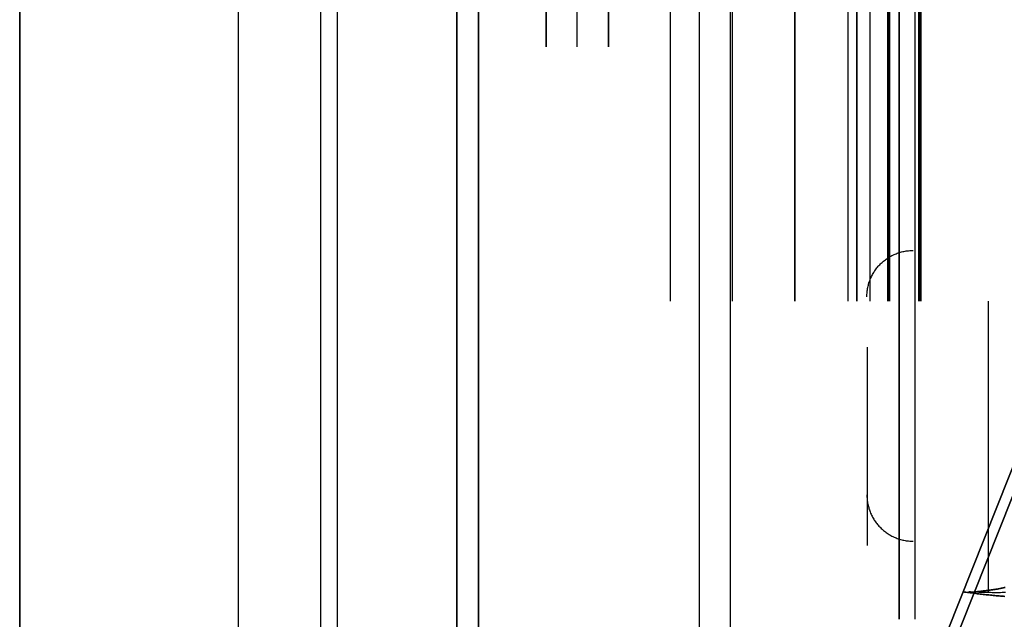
# Model space of a CAD drawing. Header units: millimetres. Extents: x -1690 to 192, y -898 to 54.
# Tile 212 of 256: x 60 to 103, y -111 to -85. Entities that reach past the tile are written whole.
import ezdxf

# ---------------------------------------------------------------- set-up
doc = ezdxf.new("R2010")
doc.units = ezdxf.units.MM
doc.header["$MEASUREMENT"] = 0
doc.layers.add('OVIDIO 186x93x72h', color=7, linetype='Continuous')

msp = doc.modelspace()

# ---------------------------------------------------------------- linework, layer by layer
at = {"layer": 'OVIDIO 186x93x72h', "extrusion": (0.045678, 0.114881, 0.992329)}
for points in [[(-134.425, 40.532), (-134.425, 147.388)], [(-134.425, 147.388), (-134.425, 40.532)], [(-134.882, 147.388), (-134.882, 40.532)], [(-134.882, 40.532), (-134.882, 147.388)]]:
    msp.add_lwpolyline(points, dxfattribs=at)
at = {"layer": 'OVIDIO 186x93x72h'}
for points in [[(98.429, -47.265), (98.429, -110.514)], [(98.429, -110.514), (98.429, -47.265)], [(99.1, -47.265), (99.1, -110.514)], [(89.788, -48.193), (89.788, -422.092)], [(91.13, -48.193), (91.13, -422.092)], [(73.428, -54.648), (73.428, -388.072)], [(74.153, -54.648), (74.153, -388.072)], [(80.252, -58.759), (80.252, -422.092)], [(80.252, -422.092), (80.252, -58.759)], [(79.313, -422.092), (79.313, -60.163)], [(79.313, -422.092), (79.313, -60.163)], [(79.313, -60.163), (79.313, -422.092)], [(79.313, -60.163), (79.313, -422.092)], [(93.912, -61.765), (93.912, -96.765)], [(93.912, -96.765), (93.912, -61.765)], [(96.225, -96.765), (96.225, -61.765)], [(96.596, -96.765), (96.596, -61.765)], [(96.596, -61.765), (96.596, -96.765)], [(97.174, -96.765), (97.174, -61.765)], [(97.937, -96.765), (97.937, -61.765)], [(97.937, -61.765), (97.937, -96.765)], [(97.982, -96.765), (97.982, -61.765)], [(98.027, -96.765), (98.027, -61.765)], [(99.279, -96.765), (99.279, -61.765)], [(99.279, -61.765), (99.279, -96.765)], [(99.324, -96.765), (99.324, -61.765)], [(99.368, -61.765), (99.368, -96.765)], [(69.873, -69.522), (69.873, -422.092)], [(69.873, -69.522), (69.873, -422.092)], [(83.179, -85.765), (83.179, -72.765)], [(83.179, -72.765), (83.179, -85.765)], [(84.521, -85.765), (84.521, -72.765)], [(85.863, -72.765), (85.863, -85.765)], [(85.863, -85.765), (85.863, -72.765)], [(88.546, -96.765), (88.546, -82.554)], [(91.229, -96.765), (91.229, -82.554)], [(60.433, -422.092), (60.433, -83.932)], [(60.433, -83.932), (60.433, -422.092)], [(60.433, -83.932), (60.433, -422.092)], [(60.433, -83.932), (60.433, -422.092)], [(60.433, -422.092), (60.433, -83.932)], [(102.275, -96.765), (102.275, -109.331)]]:
    msp.add_lwpolyline(points, dxfattribs=at)
at = {"layer": 'OVIDIO 186x93x72h', "extrusion": (1, 0, 0)}
for points in [[(-110.514, 679.61), (-47.265, 679.61)], [(-47.265, 679.61), (-110.514, 679.61)], [(-58.759, 715.964), (-422.092, 715.964)], [(-422.092, 715.964), (-58.759, 715.964)], [(-109.331, 681.085), (-96.765, 681.085)], [(-96.765, 678.402), (-109.331, 678.402)]]:
    msp.add_lwpolyline(points, dxfattribs=at)
at = {"layer": 'OVIDIO 186x93x72h', "extrusion": (1, 2.56846e-05, 8.30777e-08)}
for points in [[(-94.759, 676.665), (-63.759, 676.766)], [(-63.759, 676.766), (-94.759, 676.665)], [(-94.761, 677.374), (-63.761, 677.475)], [(-63.764, 678.184), (-94.763, 678.083)], [(-94.763, 678.083), (-63.764, 678.184)], [(-107.334, 678.285), (-98.764, 678.313)], [(-98.764, 678.313), (-107.334, 678.285)], [(-98.769, 679.899), (-107.339, 679.872)], [(-107.339, 679.872), (-98.769, 679.899)]]:
    msp.add_lwpolyline(points, dxfattribs=at)
at = {"layer": 'OVIDIO 186x93x72h', "extrusion": (-1.65145e-06, 1, -8.25725e-07)}
for points in [[(-85.862, 701.165), (-83.179, 699.824)], [(-83.179, 699.824), (-85.862, 701.165)]]:
    msp.add_lwpolyline(points, dxfattribs=at)
at = {"layer": 'OVIDIO 186x93x72h', "extrusion": (0.894427, 0, 0.447214)}
for points in [[(-85.765, 588.742), (-86.009, 588.74), (-86.255, 588.731), (-86.503, 588.718), (-86.753, 588.698), (-87.005, 588.672), (-87.257, 588.641), (-87.511, 588.603), (-87.766, 588.559), (-88.022, 588.508), (-88.278, 588.451), (-88.535, 588.388), (-88.792, 588.318), (-89.048, 588.241), (-89.304, 588.157), (-89.559, 588.067), (-89.814, 587.97), (-90.067, 587.866), (-90.319, 587.755), (-90.569, 587.638), (-90.817, 587.514), (-91.063, 587.382), (-91.306, 587.245), (-91.547, 587.1), (-91.784, 586.949), (-92.018, 586.792), (-92.249, 586.628), (-92.475, 586.458), (-92.698, 586.282), (-92.916, 586.1), (-93.13, 585.913), (-93.339, 585.719), (-93.543, 585.521), (-93.742, 585.317), (-93.935, 585.108), (-94.123, 584.894), (-94.305, 584.676), (-94.481, 584.453), (-94.651, 584.226), (-94.814, 583.996), (-94.972, 583.762), (-95.123, 583.524), (-95.267, 583.284), (-95.405, 583.04), (-95.536, 582.795), (-95.66, 582.547), (-95.778, 582.297), (-95.889, 582.045), (-95.992, 581.791), (-96.09, 581.537), (-96.18, 581.282), (-96.263, 581.026), (-96.34, 580.769), (-96.41, 580.513), (-96.474, 580.256), (-96.531, 580), (-96.581, 579.744), (-96.625, 579.489), (-96.663, 579.235), (-96.695, 578.982), (-96.72, 578.731), (-96.74, 578.481), (-96.754, 578.233), (-96.762, 577.987), (-96.765, 577.742)], [(-96.765, 577.742), (-96.762, 577.987), (-96.754, 578.233), (-96.74, 578.481), (-96.72, 578.731), (-96.695, 578.982), (-96.663, 579.235), (-96.625, 579.489), (-96.581, 579.744), (-96.531, 580), (-96.474, 580.256), (-96.41, 580.513), (-96.34, 580.769), (-96.263, 581.026), (-96.18, 581.282), (-96.09, 581.537), (-95.992, 581.791), (-95.889, 582.045), (-95.778, 582.297), (-95.66, 582.547), (-95.536, 582.795), (-95.405, 583.04), (-95.267, 583.284), (-95.123, 583.524), (-94.972, 583.762), (-94.814, 583.996), (-94.651, 584.226), (-94.481, 584.453), (-94.305, 584.676), (-94.123, 584.894), (-93.935, 585.108), (-93.742, 585.317), (-93.543, 585.521), (-93.339, 585.719), (-93.13, 585.913), (-92.916, 586.1), (-92.698, 586.282), (-92.475, 586.458), (-92.249, 586.628), (-92.018, 586.792), (-91.784, 586.949), (-91.547, 587.1), (-91.306, 587.245), (-91.063, 587.382), (-90.817, 587.514), (-90.569, 587.638), (-90.319, 587.755), (-90.067, 587.866), (-89.814, 587.97), (-89.559, 588.067), (-89.304, 588.157), (-89.048, 588.241), (-88.792, 588.318), (-88.535, 588.388), (-88.278, 588.451), (-88.022, 588.508), (-87.766, 588.559), (-87.511, 588.603), (-87.257, 588.641), (-87.005, 588.672), (-86.753, 588.698), (-86.503, 588.718), (-86.255, 588.731), (-86.009, 588.74), (-85.765, 588.742)], [(-85.765, 588.742), (-86.029, 588.739), (-86.295, 588.73), (-86.561, 588.714), (-86.828, 588.691), (-87.095, 588.662), (-87.362, 588.626), (-87.629, 588.583), (-87.895, 588.534), (-88.161, 588.478), (-88.426, 588.416), (-88.689, 588.347), (-88.951, 588.271), (-89.212, 588.188), (-89.47, 588.099), (-89.727, 588.004), (-89.981, 587.902), (-90.232, 587.795), (-90.48, 587.68), (-90.726, 587.56), (-90.967, 587.434), (-91.206, 587.303), (-91.44, 587.165), (-91.671, 587.022), (-91.898, 586.874), (-92.12, 586.721), (-92.338, 586.563), (-92.551, 586.4), (-92.759, 586.232), (-92.963, 586.06), (-93.162, 585.884), (-93.355, 585.704), (-93.543, 585.521), (-93.727, 585.332), (-93.907, 585.139), (-94.083, 584.941), (-94.254, 584.737), (-94.422, 584.529), (-94.585, 584.315), (-94.743, 584.098), (-94.896, 583.875), (-95.045, 583.649), (-95.187, 583.418), (-95.325, 583.183), (-95.457, 582.945), (-95.583, 582.703), (-95.703, 582.458), (-95.817, 582.21), (-95.925, 581.958), (-96.027, 581.704), (-96.122, 581.448), (-96.211, 581.189), (-96.293, 580.929), (-96.369, 580.667), (-96.438, 580.403), (-96.501, 580.139), (-96.557, 579.873), (-96.606, 579.606), (-96.648, 579.339), (-96.684, 579.072), (-96.713, 578.805), (-96.736, 578.539), (-96.752, 578.272), (-96.762, 578.007), (-96.765, 577.742)], [(-96.765, 577.742), (-96.762, 577.987), (-96.754, 578.233), (-96.74, 578.481), (-96.72, 578.731), (-96.695, 578.982), (-96.663, 579.235), (-96.625, 579.489), (-96.581, 579.744), (-96.531, 580), (-96.474, 580.256), (-96.41, 580.513), (-96.34, 580.769), (-96.263, 581.026), (-96.18, 581.282), (-96.09, 581.537), (-95.992, 581.791), (-95.889, 582.045), (-95.778, 582.297), (-95.66, 582.547), (-95.536, 582.795), (-95.405, 583.04), (-95.267, 583.284), (-95.123, 583.524), (-94.972, 583.762), (-94.814, 583.996), (-94.651, 584.226), (-94.481, 584.453), (-94.305, 584.676), (-94.123, 584.894), (-93.935, 585.108), (-93.742, 585.317), (-93.543, 585.521), (-93.339, 585.719), (-93.13, 585.913), (-92.916, 586.1), (-92.698, 586.282), (-92.475, 586.458), (-92.249, 586.628), (-92.018, 586.792), (-91.784, 586.949), (-91.547, 587.1), (-91.306, 587.245), (-91.063, 587.382), (-90.817, 587.514), (-90.569, 587.638), (-90.319, 587.755), (-90.067, 587.866), (-89.814, 587.97), (-89.559, 588.067), (-89.304, 588.157), (-89.048, 588.241), (-88.792, 588.318), (-88.535, 588.388), (-88.278, 588.451), (-88.022, 588.508), (-87.766, 588.559), (-87.511, 588.603), (-87.257, 588.641), (-87.005, 588.672), (-86.753, 588.698), (-86.503, 588.718), (-86.255, 588.731), (-86.009, 588.74), (-85.765, 588.742)], [(-85.765, 588.742), (-86.009, 588.74), (-86.255, 588.731), (-86.503, 588.718), (-86.753, 588.698), (-87.005, 588.672), (-87.257, 588.641), (-87.511, 588.603), (-87.766, 588.559), (-88.022, 588.508), (-88.278, 588.451), (-88.535, 588.388), (-88.792, 588.318), (-89.048, 588.241), (-89.304, 588.157), (-89.559, 588.067), (-89.814, 587.97), (-90.067, 587.866), (-90.319, 587.755), (-90.569, 587.638), (-90.817, 587.514), (-91.063, 587.382), (-91.306, 587.245), (-91.547, 587.1), (-91.784, 586.949), (-92.018, 586.792), (-92.249, 586.628), (-92.475, 586.458), (-92.698, 586.282), (-92.916, 586.1), (-93.13, 585.913), (-93.339, 585.719), (-93.543, 585.521), (-93.742, 585.317), (-93.935, 585.108), (-94.123, 584.894), (-94.305, 584.676), (-94.481, 584.453), (-94.651, 584.226), (-94.814, 583.996), (-94.972, 583.762), (-95.123, 583.524), (-95.267, 583.284), (-95.405, 583.04), (-95.536, 582.795), (-95.66, 582.547), (-95.778, 582.297), (-95.889, 582.045), (-95.992, 581.791), (-96.09, 581.537), (-96.18, 581.282), (-96.263, 581.026), (-96.34, 580.769), (-96.41, 580.513), (-96.474, 580.256), (-96.531, 580), (-96.581, 579.744), (-96.625, 579.489), (-96.663, 579.235), (-96.695, 578.982), (-96.72, 578.731), (-96.74, 578.481), (-96.754, 578.233), (-96.762, 577.987), (-96.765, 577.742)]]:
    msp.add_lwpolyline(points, dxfattribs=at)
at = {"layer": 'OVIDIO 186x93x72h', "extrusion": (0, 1, 0)}
for points in [[(-84.62, 696.942), (-87.303, 698.284)], [(-88.099, 689.985), (-93.912, 678.357)], [(-90.782, 691.327), (-88.099, 689.985)], [(-88.099, 689.985), (-90.782, 691.327)], [(-93.912, 678.357), (-88.099, 689.985)], [(-95.254, 679.028), (-89.44, 690.656)], [(-96.596, 679.699), (-90.782, 691.327)], [(-90.782, 691.327), (-96.596, 679.699)], [(-91.006, 684.171), (-93.689, 685.513)], [(-93.912, 678.357), (-96.596, 679.699)], [(-96.596, 679.699), (-93.912, 678.357)], [(-93.912, 678.357), (-93.953, 678.278), (-93.996, 678.2), (-94.041, 678.121), (-94.088, 678.043), (-94.137, 677.966), (-94.188, 677.889), (-94.242, 677.812), (-94.298, 677.736), (-94.356, 677.661), (-94.416, 677.587), (-94.478, 677.514), (-94.543, 677.442), (-94.609, 677.371), (-94.678, 677.301), (-94.749, 677.233), (-94.822, 677.166), (-94.897, 677.101), (-94.974, 677.037), (-95.053, 676.975), (-95.134, 676.914), (-95.216, 676.855), (-95.301, 676.799), (-95.387, 676.744), (-95.475, 676.691), (-95.564, 676.641), (-95.655, 676.592), (-95.747, 676.546), (-95.84, 676.503), (-95.935, 676.461), (-96.031, 676.422), (-96.127, 676.386), (-96.225, 676.352), (-96.324, 676.32), (-96.423, 676.291), (-96.523, 676.265), (-96.624, 676.241), (-96.725, 676.22), (-96.826, 676.202), (-96.928, 676.186), (-97.03, 676.173), (-97.131, 676.162), (-97.233, 676.155), (-97.335, 676.149), (-97.436, 676.147), (-97.537, 676.147), (-97.637, 676.149), (-97.737, 676.154), (-97.836, 676.161), (-97.935, 676.171), (-98.033, 676.183), (-98.13, 676.198), (-98.226, 676.214), (-98.32, 676.233), (-98.414, 676.254), (-98.507, 676.278), (-98.598, 676.303), (-98.688, 676.33), (-98.777, 676.359), (-98.864, 676.39), (-98.95, 676.422), (-99.035, 676.457), (-99.118, 676.492), (-99.199, 676.53), (-99.279, 676.569)], [(-99.279, 676.569), (-99.199, 676.53), (-99.118, 676.492), (-99.035, 676.457), (-98.95, 676.422), (-98.864, 676.39), (-98.777, 676.359), (-98.688, 676.33), (-98.598, 676.303), (-98.507, 676.278), (-98.414, 676.254), (-98.32, 676.233), (-98.226, 676.214), (-98.13, 676.198), (-98.033, 676.183), (-97.935, 676.171), (-97.836, 676.161), (-97.737, 676.154), (-97.637, 676.149), (-97.537, 676.147), (-97.436, 676.147), (-97.335, 676.149), (-97.233, 676.155), (-97.131, 676.162), (-97.03, 676.173), (-96.928, 676.186), (-96.826, 676.202), (-96.725, 676.22), (-96.624, 676.241), (-96.523, 676.265), (-96.423, 676.291), (-96.324, 676.32), (-96.225, 676.352), (-96.127, 676.386), (-96.031, 676.422), (-95.935, 676.461), (-95.84, 676.503), (-95.747, 676.546), (-95.655, 676.592), (-95.564, 676.641), (-95.475, 676.691), (-95.387, 676.744), (-95.301, 676.799), (-95.216, 676.855), (-95.134, 676.914), (-95.053, 676.975), (-94.974, 677.037), (-94.897, 677.101), (-94.822, 677.166), (-94.749, 677.233), (-94.678, 677.301), (-94.609, 677.371), (-94.543, 677.442), (-94.478, 677.514), (-94.416, 677.587), (-94.356, 677.661), (-94.298, 677.736), (-94.242, 677.812), (-94.188, 677.889), (-94.137, 677.966), (-94.088, 678.043), (-94.041, 678.121), (-93.996, 678.2), (-93.953, 678.278), (-93.912, 678.357)], [(-98.385, 678.357), (-95.286, 676.808)], [(-97.251, 676.153), (-95.701, 679.252)], [(-96.596, 679.699), (-96.606, 679.679), (-96.617, 679.66), (-96.628, 679.64), (-96.64, 679.621), (-96.652, 679.601), (-96.665, 679.582), (-96.678, 679.563), (-96.692, 679.544), (-96.707, 679.525), (-96.722, 679.507), (-96.737, 679.488), (-96.753, 679.47), (-96.77, 679.453), (-96.787, 679.435), (-96.805, 679.418), (-96.823, 679.401), (-96.842, 679.385), (-96.861, 679.369), (-96.881, 679.353), (-96.901, 679.338), (-96.922, 679.324), (-96.943, 679.309), (-96.964, 679.296), (-96.986, 679.283), (-97.009, 679.27), (-97.031, 679.258), (-97.054, 679.246), (-97.078, 679.235), (-97.101, 679.225), (-97.125, 679.215), (-97.149, 679.206), (-97.174, 679.198), (-97.199, 679.19), (-97.223, 679.183), (-97.248, 679.176), (-97.274, 679.17), (-97.299, 679.165), (-97.324, 679.16), (-97.35, 679.156), (-97.375, 679.153), (-97.4, 679.15), (-97.426, 679.148), (-97.451, 679.147), (-97.477, 679.146), (-97.502, 679.146), (-97.527, 679.147), (-97.552, 679.148), (-97.577, 679.15), (-97.601, 679.153), (-97.626, 679.156), (-97.65, 679.159), (-97.674, 679.163), (-97.698, 679.168), (-97.721, 679.173), (-97.744, 679.179), (-97.767, 679.185), (-97.79, 679.192), (-97.812, 679.199), (-97.834, 679.207), (-97.855, 679.215), (-97.876, 679.224), (-97.897, 679.233), (-97.917, 679.242), (-97.937, 679.252)], [(-97.937, 679.252), (-97.917, 679.242), (-97.897, 679.233), (-97.876, 679.224), (-97.855, 679.215), (-97.834, 679.207), (-97.812, 679.199), (-97.79, 679.192), (-97.767, 679.185), (-97.744, 679.179), (-97.721, 679.173), (-97.698, 679.168), (-97.674, 679.163), (-97.65, 679.159), (-97.626, 679.156), (-97.601, 679.153), (-97.577, 679.15), (-97.552, 679.148), (-97.527, 679.147), (-97.502, 679.146), (-97.477, 679.146), (-97.451, 679.147), (-97.426, 679.148), (-97.4, 679.15), (-97.375, 679.153), (-97.35, 679.156), (-97.324, 679.16), (-97.299, 679.165), (-97.274, 679.17), (-97.248, 679.176), (-97.223, 679.183), (-97.199, 679.19), (-97.174, 679.198), (-97.149, 679.206), (-97.125, 679.215), (-97.101, 679.225), (-97.078, 679.235), (-97.054, 679.246), (-97.031, 679.258), (-97.009, 679.27), (-96.986, 679.283), (-96.964, 679.296), (-96.943, 679.309), (-96.922, 679.324), (-96.901, 679.338), (-96.881, 679.353), (-96.861, 679.369), (-96.842, 679.385), (-96.823, 679.401), (-96.805, 679.418), (-96.787, 679.435), (-96.77, 679.453), (-96.753, 679.47), (-96.737, 679.488), (-96.722, 679.507), (-96.707, 679.525), (-96.692, 679.544), (-96.678, 679.563), (-96.665, 679.582), (-96.652, 679.601), (-96.64, 679.621), (-96.628, 679.64), (-96.617, 679.66), (-96.606, 679.679), (-96.596, 679.699)], [(-97.937, 679.252), (-99.279, 676.569)], [(-98.027, 679.297), (-97.937, 679.252)], [(-97.937, 679.252), (-98.027, 679.297)], [(-99.279, 676.569), (-97.937, 679.252)], [(-101.605, 681.085), (-98.027, 679.297)], [(-102.275, 679.744), (-98.608, 677.91)], [(-99.279, 676.569), (-99.368, 676.613)], [(-99.368, 676.613), (-99.279, 676.569)], [(-99.368, 676.613), (-102.946, 678.402)], [(-101.113, 677.485), (-99.771, 680.169)], [(-101.605, 681.085), (-102.946, 678.402)], [(-102.946, 678.402), (-101.605, 681.085)], [(-101.605, 681.085), (-102.946, 678.402)], [(-102.946, 678.402), (-101.605, 681.085)]]:
    msp.add_lwpolyline(points, dxfattribs=at)
at = {"layer": 'OVIDIO 186x93x72h', "extrusion": (0.326394, -0.003049, 0.945229)}
for points in [[(-95.82, 125.746), (-95.819, 125.701), (-95.818, 125.657), (-95.815, 125.611), (-95.811, 125.566), (-95.805, 125.52), (-95.799, 125.474), (-95.792, 125.428), (-95.783, 125.382), (-95.774, 125.336), (-95.763, 125.289), (-95.751, 125.243), (-95.738, 125.196), (-95.723, 125.15), (-95.708, 125.103), (-95.691, 125.057), (-95.673, 125.011), (-95.653, 124.965), (-95.633, 124.919), (-95.611, 124.874), (-95.588, 124.829), (-95.564, 124.785), (-95.538, 124.741), (-95.511, 124.697), (-95.484, 124.655), (-95.455, 124.612), (-95.424, 124.571), (-95.393, 124.53), (-95.361, 124.49), (-95.327, 124.45), (-95.293, 124.412), (-95.257, 124.374), (-95.221, 124.337), (-95.183, 124.302), (-95.145, 124.267), (-95.106, 124.233), (-95.066, 124.2), (-95.025, 124.169), (-94.983, 124.138), (-94.941, 124.109), (-94.898, 124.081), (-94.855, 124.054), (-94.811, 124.028), (-94.766, 124.003), (-94.721, 123.98), (-94.676, 123.958), (-94.63, 123.937), (-94.584, 123.917), (-94.538, 123.899), (-94.492, 123.882), (-94.445, 123.866), (-94.398, 123.851), (-94.352, 123.837), (-94.305, 123.825), (-94.258, 123.814), (-94.211, 123.804), (-94.165, 123.795), (-94.118, 123.788), (-94.072, 123.781), (-94.026, 123.776), (-93.98, 123.772), (-93.935, 123.769), (-93.89, 123.767), (-93.845, 123.766), (-93.801, 123.766)], [(-93.801, 123.766), (-93.845, 123.766), (-93.89, 123.767), (-93.935, 123.769), (-93.98, 123.772), (-94.026, 123.776), (-94.072, 123.781), (-94.118, 123.788), (-94.165, 123.795), (-94.211, 123.804), (-94.258, 123.814), (-94.305, 123.825), (-94.352, 123.837), (-94.398, 123.851), (-94.445, 123.866), (-94.492, 123.882), (-94.538, 123.899), (-94.584, 123.917), (-94.63, 123.937), (-94.676, 123.958), (-94.721, 123.98), (-94.766, 124.003), (-94.811, 124.028), (-94.855, 124.054), (-94.898, 124.081), (-94.941, 124.109), (-94.983, 124.138), (-95.025, 124.169), (-95.066, 124.2), (-95.106, 124.233), (-95.145, 124.267), (-95.183, 124.302), (-95.221, 124.337), (-95.257, 124.374), (-95.293, 124.412), (-95.327, 124.45), (-95.361, 124.49), (-95.393, 124.53), (-95.424, 124.571), (-95.455, 124.612), (-95.484, 124.655), (-95.511, 124.697), (-95.538, 124.741), (-95.564, 124.785), (-95.588, 124.829), (-95.611, 124.874), (-95.633, 124.919), (-95.653, 124.965), (-95.673, 125.011), (-95.691, 125.057), (-95.708, 125.103), (-95.723, 125.15), (-95.738, 125.196), (-95.751, 125.243), (-95.763, 125.289), (-95.774, 125.336), (-95.783, 125.382), (-95.792, 125.428), (-95.799, 125.474), (-95.805, 125.52), (-95.811, 125.566), (-95.815, 125.611), (-95.818, 125.657), (-95.819, 125.701), (-95.82, 125.746)], [(-93.801, 123.766), (-93.851, 123.766), (-93.901, 123.767), (-93.951, 123.77), (-94.001, 123.774), (-94.051, 123.779), (-94.101, 123.785), (-94.151, 123.793), (-94.201, 123.802), (-94.25, 123.812), (-94.299, 123.824), (-94.348, 123.836), (-94.396, 123.85), (-94.444, 123.865), (-94.491, 123.881), (-94.538, 123.899), (-94.584, 123.917), (-94.63, 123.937), (-94.675, 123.957), (-94.719, 123.979), (-94.763, 124.001), (-94.806, 124.025), (-94.848, 124.049), (-94.889, 124.075), (-94.929, 124.101), (-94.969, 124.128), (-95.008, 124.156), (-95.046, 124.185), (-95.082, 124.214), (-95.118, 124.244), (-95.153, 124.274), (-95.188, 124.306), (-95.221, 124.337), (-95.253, 124.37), (-95.285, 124.403), (-95.316, 124.438), (-95.347, 124.473), (-95.377, 124.509), (-95.406, 124.547), (-95.435, 124.585), (-95.463, 124.624), (-95.49, 124.664), (-95.516, 124.704), (-95.541, 124.746), (-95.566, 124.788), (-95.589, 124.832), (-95.612, 124.875), (-95.633, 124.92), (-95.653, 124.965), (-95.673, 125.011), (-95.691, 125.058), (-95.708, 125.105), (-95.724, 125.152), (-95.739, 125.2), (-95.752, 125.248), (-95.765, 125.297), (-95.776, 125.346), (-95.786, 125.396), (-95.795, 125.445), (-95.802, 125.495), (-95.808, 125.545), (-95.813, 125.595), (-95.817, 125.645), (-95.819, 125.696), (-95.82, 125.746)], [(-93.801, 123.766), (-93.845, 123.766), (-93.89, 123.767), (-93.935, 123.769), (-93.98, 123.772), (-94.026, 123.776), (-94.072, 123.781), (-94.118, 123.788), (-94.165, 123.795), (-94.211, 123.804), (-94.258, 123.814), (-94.305, 123.825), (-94.352, 123.837), (-94.398, 123.851), (-94.445, 123.866), (-94.492, 123.882), (-94.538, 123.899), (-94.584, 123.917), (-94.63, 123.937), (-94.676, 123.958), (-94.721, 123.98), (-94.766, 124.003), (-94.811, 124.028), (-94.855, 124.054), (-94.898, 124.081), (-94.941, 124.109), (-94.983, 124.138), (-95.025, 124.169), (-95.066, 124.2), (-95.106, 124.233), (-95.145, 124.267), (-95.183, 124.302), (-95.221, 124.337), (-95.257, 124.374), (-95.293, 124.412), (-95.327, 124.45), (-95.361, 124.49), (-95.393, 124.53), (-95.424, 124.571), (-95.455, 124.612), (-95.484, 124.655), (-95.511, 124.697), (-95.538, 124.741), (-95.564, 124.785), (-95.588, 124.829), (-95.611, 124.874), (-95.633, 124.919), (-95.653, 124.965), (-95.673, 125.011), (-95.691, 125.057), (-95.708, 125.103), (-95.723, 125.15), (-95.738, 125.196), (-95.751, 125.243), (-95.763, 125.289), (-95.774, 125.336), (-95.783, 125.382), (-95.792, 125.428), (-95.799, 125.474), (-95.805, 125.52), (-95.811, 125.566), (-95.815, 125.611), (-95.818, 125.657), (-95.819, 125.701), (-95.82, 125.746)], [(-95.82, 125.746), (-95.819, 125.701), (-95.818, 125.657), (-95.815, 125.611), (-95.811, 125.566), (-95.805, 125.52), (-95.799, 125.474), (-95.792, 125.428), (-95.783, 125.382), (-95.774, 125.336), (-95.763, 125.289), (-95.751, 125.243), (-95.738, 125.196), (-95.723, 125.15), (-95.708, 125.103), (-95.691, 125.057), (-95.673, 125.011), (-95.653, 124.965), (-95.633, 124.919), (-95.611, 124.874), (-95.588, 124.829), (-95.564, 124.785), (-95.538, 124.741), (-95.511, 124.697), (-95.484, 124.655), (-95.455, 124.612), (-95.424, 124.571), (-95.393, 124.53), (-95.361, 124.49), (-95.327, 124.45), (-95.293, 124.412), (-95.257, 124.374), (-95.221, 124.337), (-95.183, 124.302), (-95.145, 124.267), (-95.106, 124.233), (-95.066, 124.2), (-95.025, 124.169), (-94.983, 124.138), (-94.941, 124.109), (-94.898, 124.081), (-94.855, 124.054), (-94.811, 124.028), (-94.766, 124.003), (-94.721, 123.98), (-94.676, 123.958), (-94.63, 123.937), (-94.584, 123.917), (-94.538, 123.899), (-94.492, 123.882), (-94.445, 123.866), (-94.398, 123.851), (-94.352, 123.837), (-94.305, 123.825), (-94.258, 123.814), (-94.211, 123.804), (-94.165, 123.795), (-94.118, 123.788), (-94.072, 123.781), (-94.026, 123.776), (-93.98, 123.772), (-93.935, 123.769), (-93.89, 123.767), (-93.845, 123.766), (-93.801, 123.766)], [(-97.851, 128.812), (-97.806, 128.812), (-97.762, 128.811), (-97.717, 128.809), (-97.671, 128.805), (-97.625, 128.801), (-97.579, 128.795), (-97.533, 128.788), (-97.487, 128.78), (-97.44, 128.771), (-97.393, 128.76), (-97.347, 128.749), (-97.3, 128.736), (-97.253, 128.721), (-97.206, 128.706), (-97.16, 128.689), (-97.113, 128.671), (-97.067, 128.651), (-97.021, 128.63), (-96.975, 128.608), (-96.93, 128.585), (-96.885, 128.56), (-96.841, 128.534), (-96.797, 128.507), (-96.753, 128.478), (-96.71, 128.448), (-96.668, 128.417), (-96.626, 128.385), (-96.586, 128.351), (-96.546, 128.317), (-96.506, 128.281), (-96.468, 128.244), (-96.431, 128.206), (-96.394, 128.167), (-96.359, 128.128), (-96.324, 128.087), (-96.29, 128.045), (-96.258, 128.003), (-96.227, 127.959), (-96.197, 127.915), (-96.167, 127.871), (-96.14, 127.825), (-96.113, 127.779), (-96.087, 127.733), (-96.063, 127.686), (-96.04, 127.638), (-96.018, 127.59), (-95.998, 127.542), (-95.978, 127.493), (-95.96, 127.445), (-95.943, 127.396), (-95.927, 127.347), (-95.913, 127.297), (-95.9, 127.248), (-95.888, 127.199), (-95.877, 127.15), (-95.867, 127.101), (-95.859, 127.052), (-95.851, 127.003), (-95.845, 126.954), (-95.84, 126.906), (-95.836, 126.858), (-95.833, 126.81), (-95.831, 126.763), (-95.83, 126.716)], [(-95.83, 126.716), (-95.831, 126.763), (-95.833, 126.81), (-95.836, 126.858), (-95.84, 126.906), (-95.845, 126.954), (-95.851, 127.003), (-95.859, 127.052), (-95.867, 127.101), (-95.877, 127.15), (-95.888, 127.199), (-95.9, 127.248), (-95.913, 127.297), (-95.927, 127.347), (-95.943, 127.396), (-95.96, 127.445), (-95.978, 127.493), (-95.998, 127.542), (-96.018, 127.59), (-96.04, 127.638), (-96.063, 127.686), (-96.087, 127.733), (-96.113, 127.779), (-96.14, 127.825), (-96.167, 127.871), (-96.197, 127.915), (-96.227, 127.959), (-96.258, 128.003), (-96.29, 128.045), (-96.324, 128.087), (-96.359, 128.128), (-96.394, 128.167), (-96.431, 128.206), (-96.468, 128.244), (-96.506, 128.281), (-96.546, 128.317), (-96.586, 128.351), (-96.626, 128.385), (-96.668, 128.417), (-96.71, 128.448), (-96.753, 128.478), (-96.797, 128.507), (-96.841, 128.534), (-96.885, 128.56), (-96.93, 128.585), (-96.975, 128.608), (-97.021, 128.63), (-97.067, 128.651), (-97.113, 128.671), (-97.16, 128.689), (-97.206, 128.706), (-97.253, 128.721), (-97.3, 128.736), (-97.347, 128.749), (-97.393, 128.76), (-97.44, 128.771), (-97.487, 128.78), (-97.533, 128.788), (-97.579, 128.795), (-97.625, 128.801), (-97.671, 128.805), (-97.717, 128.809), (-97.762, 128.811), (-97.806, 128.812), (-97.851, 128.812)], [(-95.835, 127.234), (-95.836, 127.281), (-95.838, 127.328), (-95.841, 127.376), (-95.845, 127.424), (-95.85, 127.472), (-95.856, 127.521), (-95.864, 127.57), (-95.872, 127.619), (-95.882, 127.668), (-95.893, 127.717), (-95.905, 127.766), (-95.918, 127.815), (-95.933, 127.864), (-95.948, 127.914), (-95.965, 127.963), (-95.983, 128.011), (-96.003, 128.06), (-96.023, 128.108), (-96.045, 128.156), (-96.068, 128.203), (-96.092, 128.25), (-96.118, 128.297), (-96.145, 128.343), (-96.173, 128.388), (-96.202, 128.433), (-96.232, 128.477), (-96.263, 128.521), (-96.296, 128.563), (-96.329, 128.605), (-96.364, 128.645), (-96.399, 128.685), (-96.436, 128.724), (-96.473, 128.762), (-96.512, 128.799), (-96.551, 128.835), (-96.591, 128.869), (-96.632, 128.903), (-96.673, 128.935), (-96.715, 128.966), (-96.758, 128.996), (-96.802, 129.024), (-96.846, 129.052), (-96.89, 129.078), (-96.935, 129.103), (-96.98, 129.126), (-97.026, 129.148), (-97.072, 129.169), (-97.118, 129.189), (-97.165, 129.207), (-97.211, 129.224), (-97.258, 129.239), (-97.305, 129.254), (-97.352, 129.267), (-97.398, 129.278), (-97.445, 129.289), (-97.492, 129.298), (-97.538, 129.306), (-97.584, 129.313), (-97.63, 129.319), (-97.676, 129.323), (-97.722, 129.326), (-97.767, 129.329), (-97.812, 129.33), (-97.856, 129.33)], [(-97.856, 129.33), (-97.812, 129.33), (-97.767, 129.329), (-97.722, 129.326), (-97.676, 129.323), (-97.63, 129.319), (-97.584, 129.313), (-97.538, 129.306), (-97.492, 129.298), (-97.445, 129.289), (-97.398, 129.278), (-97.352, 129.267), (-97.305, 129.254), (-97.258, 129.239), (-97.211, 129.224), (-97.165, 129.207), (-97.118, 129.189), (-97.072, 129.169), (-97.026, 129.148), (-96.98, 129.126), (-96.935, 129.103), (-96.89, 129.078), (-96.846, 129.052), (-96.802, 129.024), (-96.758, 128.996), (-96.715, 128.966), (-96.673, 128.935), (-96.632, 128.903), (-96.591, 128.869), (-96.551, 128.835), (-96.512, 128.799), (-96.473, 128.762), (-96.436, 128.724), (-96.399, 128.685), (-96.364, 128.645), (-96.329, 128.605), (-96.296, 128.563), (-96.263, 128.521), (-96.232, 128.477), (-96.202, 128.433), (-96.173, 128.388), (-96.145, 128.343), (-96.118, 128.297), (-96.092, 128.25), (-96.068, 128.203), (-96.045, 128.156), (-96.023, 128.108), (-96.003, 128.06), (-95.983, 128.011), (-95.965, 127.963), (-95.948, 127.914), (-95.933, 127.864), (-95.918, 127.815), (-95.905, 127.766), (-95.893, 127.717), (-95.882, 127.668), (-95.872, 127.619), (-95.864, 127.57), (-95.856, 127.521), (-95.85, 127.472), (-95.845, 127.424), (-95.841, 127.376), (-95.838, 127.328), (-95.836, 127.281), (-95.835, 127.234)], [(-108.399, 126.591), (-108.399, 126.638), (-108.398, 126.686), (-108.396, 126.734), (-108.393, 126.782), (-108.389, 126.83), (-108.384, 126.879), (-108.377, 126.928), (-108.37, 126.977), (-108.361, 127.026), (-108.351, 127.075), (-108.34, 127.125), (-108.328, 127.174), (-108.314, 127.224), (-108.3, 127.273), (-108.284, 127.323), (-108.267, 127.372), (-108.248, 127.421), (-108.229, 127.469), (-108.208, 127.517), (-108.186, 127.565), (-108.162, 127.613), (-108.138, 127.66), (-108.112, 127.706), (-108.085, 127.752), (-108.057, 127.798), (-108.027, 127.842), (-107.997, 127.886), (-107.965, 127.929), (-107.933, 127.972), (-107.899, 128.013), (-107.864, 128.054), (-107.828, 128.093), (-107.792, 128.132), (-107.754, 128.169), (-107.716, 128.206), (-107.676, 128.241), (-107.636, 128.276), (-107.595, 128.309), (-107.554, 128.341), (-107.511, 128.371), (-107.469, 128.401), (-107.425, 128.429), (-107.381, 128.456), (-107.337, 128.482), (-107.292, 128.506), (-107.247, 128.529), (-107.201, 128.551), (-107.155, 128.571), (-107.109, 128.59), (-107.063, 128.608), (-107.016, 128.625), (-106.97, 128.64), (-106.923, 128.654), (-106.877, 128.667), (-106.83, 128.678), (-106.784, 128.688), (-106.738, 128.697), (-106.692, 128.705), (-106.646, 128.711), (-106.6, 128.717), (-106.555, 128.721), (-106.51, 128.724), (-106.465, 128.726), (-106.42, 128.727)], [(-106.42, 128.727), (-106.465, 128.726), (-106.51, 128.724), (-106.555, 128.721), (-106.6, 128.717), (-106.646, 128.711), (-106.692, 128.705), (-106.738, 128.697), (-106.784, 128.688), (-106.83, 128.678), (-106.877, 128.667), (-106.923, 128.654), (-106.97, 128.64), (-107.016, 128.625), (-107.063, 128.608), (-107.109, 128.59), (-107.155, 128.571), (-107.201, 128.551), (-107.247, 128.529), (-107.292, 128.506), (-107.337, 128.482), (-107.381, 128.456), (-107.425, 128.429), (-107.469, 128.401), (-107.511, 128.371), (-107.554, 128.341), (-107.595, 128.309), (-107.636, 128.276), (-107.676, 128.241), (-107.716, 128.206), (-107.754, 128.169), (-107.792, 128.132), (-107.828, 128.093), (-107.864, 128.054), (-107.899, 128.013), (-107.933, 127.972), (-107.965, 127.929), (-107.997, 127.886), (-108.027, 127.842), (-108.057, 127.798), (-108.085, 127.752), (-108.112, 127.706), (-108.138, 127.66), (-108.162, 127.613), (-108.186, 127.565), (-108.208, 127.517), (-108.229, 127.469), (-108.248, 127.421), (-108.267, 127.372), (-108.284, 127.323), (-108.3, 127.273), (-108.314, 127.224), (-108.328, 127.174), (-108.34, 127.125), (-108.351, 127.075), (-108.361, 127.026), (-108.37, 126.977), (-108.377, 126.928), (-108.384, 126.879), (-108.389, 126.83), (-108.393, 126.782), (-108.396, 126.734), (-108.398, 126.686), (-108.399, 126.638), (-108.399, 126.591)], [(-106.426, 129.245), (-106.47, 129.244), (-106.515, 129.242), (-106.56, 129.239), (-106.605, 129.235), (-106.651, 129.229), (-106.697, 129.223), (-106.743, 129.215), (-106.789, 129.206), (-106.836, 129.196), (-106.882, 129.184), (-106.929, 129.172), (-106.975, 129.158), (-107.022, 129.143), (-107.068, 129.126), (-107.114, 129.108), (-107.16, 129.089), (-107.206, 129.069), (-107.252, 129.047), (-107.297, 129.024), (-107.342, 128.999), (-107.386, 128.974), (-107.43, 128.947), (-107.474, 128.919), (-107.517, 128.889), (-107.559, 128.859), (-107.6, 128.827), (-107.641, 128.794), (-107.681, 128.759), (-107.721, 128.724), (-107.759, 128.687), (-107.797, 128.65), (-107.834, 128.611), (-107.869, 128.572), (-107.904, 128.531), (-107.938, 128.49), (-107.97, 128.447), (-108.002, 128.404), (-108.033, 128.36), (-108.062, 128.316), (-108.09, 128.27), (-108.117, 128.224), (-108.143, 128.178), (-108.167, 128.131), (-108.191, 128.083), (-108.213, 128.035), (-108.234, 127.987), (-108.253, 127.938), (-108.272, 127.89), (-108.289, 127.84), (-108.305, 127.791), (-108.32, 127.742), (-108.333, 127.692), (-108.345, 127.643), (-108.356, 127.593), (-108.366, 127.544), (-108.375, 127.495), (-108.382, 127.446), (-108.389, 127.397), (-108.394, 127.348), (-108.398, 127.3), (-108.401, 127.251), (-108.403, 127.204), (-108.404, 127.156), (-108.405, 127.109)], [(-108.405, 127.109), (-108.404, 127.156), (-108.403, 127.204), (-108.401, 127.251), (-108.398, 127.3), (-108.394, 127.348), (-108.389, 127.397), (-108.382, 127.446), (-108.375, 127.495), (-108.366, 127.544), (-108.356, 127.593), (-108.345, 127.643), (-108.333, 127.692), (-108.32, 127.742), (-108.305, 127.791), (-108.289, 127.84), (-108.272, 127.89), (-108.253, 127.938), (-108.234, 127.987), (-108.213, 128.035), (-108.191, 128.083), (-108.167, 128.131), (-108.143, 128.178), (-108.117, 128.224), (-108.09, 128.27), (-108.062, 128.316), (-108.033, 128.36), (-108.002, 128.404), (-107.97, 128.447), (-107.938, 128.49), (-107.904, 128.531), (-107.869, 128.572), (-107.834, 128.611), (-107.797, 128.65), (-107.759, 128.687), (-107.721, 128.724), (-107.681, 128.759), (-107.641, 128.794), (-107.6, 128.827), (-107.559, 128.859), (-107.517, 128.889), (-107.474, 128.919), (-107.43, 128.947), (-107.386, 128.974), (-107.342, 128.999), (-107.297, 129.024), (-107.252, 129.047), (-107.206, 129.069), (-107.16, 129.089), (-107.114, 129.108), (-107.068, 129.126), (-107.022, 129.143), (-106.975, 129.158), (-106.929, 129.172), (-106.882, 129.184), (-106.836, 129.196), (-106.789, 129.206), (-106.743, 129.215), (-106.697, 129.223), (-106.651, 129.229), (-106.605, 129.235), (-106.56, 129.239), (-106.515, 129.242), (-106.47, 129.244), (-106.426, 129.245)]]:
    msp.add_lwpolyline(points, dxfattribs=at)
at = {"layer": 'OVIDIO 186x93x72h', "extrusion": (0.000995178, 0.999995, 0.002882)}
for points in [[(-102.433, 678.353), (-101.944, 676.935)], [(-101.944, 676.935), (-102.433, 678.353)], [(-101.881, 678.544), (-101.391, 677.126)], [(-99.352, 677.83), (-99.841, 679.248)], [(-100.055, 677.587), (-100.545, 679.005)], [(-100.545, 679.005), (-100.055, 677.587)], [(-99.981, 677.613), (-100.471, 679.031)], [(-101.301, 677.157), (-101.791, 678.575)], [(-101.791, 678.575), (-101.301, 677.157)]]:
    msp.add_lwpolyline(points, dxfattribs=at)
at = {"layer": 'OVIDIO 186x93x72h', "extrusion": (1.55701e-05, -0.003235, 0.999995)}
for points in [[(97.031, -96.567), (97.032, -96.517), (97.034, -96.467), (97.037, -96.417), (97.041, -96.367), (97.047, -96.316), (97.054, -96.267), (97.062, -96.217), (97.072, -96.167), (97.082, -96.118), (97.094, -96.069), (97.107, -96.021), (97.122, -95.973), (97.137, -95.925), (97.154, -95.878), (97.172, -95.831), (97.191, -95.785), (97.211, -95.74), (97.232, -95.695), (97.254, -95.651), (97.277, -95.607), (97.301, -95.565), (97.325, -95.523), (97.351, -95.482), (97.378, -95.442), (97.405, -95.402), (97.434, -95.364), (97.463, -95.326), (97.492, -95.29), (97.523, -95.254), (97.553, -95.219), (97.585, -95.186), (97.617, -95.153), (97.65, -95.121), (97.684, -95.089), (97.718, -95.058), (97.754, -95.028), (97.791, -94.998), (97.828, -94.969), (97.867, -94.941), (97.906, -94.914), (97.946, -94.887), (97.987, -94.861), (98.029, -94.836), (98.072, -94.812), (98.115, -94.789), (98.159, -94.767), (98.204, -94.746), (98.249, -94.726), (98.295, -94.707), (98.342, -94.69), (98.389, -94.673), (98.437, -94.658), (98.485, -94.643), (98.533, -94.63), (98.582, -94.618), (98.631, -94.607), (98.681, -94.598), (98.731, -94.59), (98.781, -94.583), (98.831, -94.577), (98.881, -94.573), (98.931, -94.57), (98.981, -94.568), (99.031, -94.567)], [(97.032, -105.137), (97.032, -105.187), (97.034, -105.237), (97.037, -105.288), (97.042, -105.338), (97.047, -105.388), (97.054, -105.438), (97.062, -105.487), (97.072, -105.537), (97.083, -105.586), (97.095, -105.635), (97.108, -105.684), (97.122, -105.732), (97.137, -105.779), (97.154, -105.827), (97.172, -105.873), (97.191, -105.919), (97.211, -105.965), (97.232, -106.009), (97.254, -106.053), (97.277, -106.097), (97.301, -106.139), (97.326, -106.181), (97.352, -106.222), (97.378, -106.262), (97.406, -106.302), (97.434, -106.34), (97.463, -106.378), (97.493, -106.414), (97.523, -106.45), (97.554, -106.485), (97.585, -106.519), (97.617, -106.551), (97.65, -106.583), (97.684, -106.615), (97.719, -106.646), (97.754, -106.676), (97.791, -106.706), (97.828, -106.735), (97.867, -106.763), (97.906, -106.79), (97.946, -106.817), (97.987, -106.843), (98.029, -106.868), (98.072, -106.892), (98.115, -106.915), (98.159, -106.937), (98.204, -106.958), (98.249, -106.978), (98.296, -106.997), (98.342, -107.015), (98.389, -107.031), (98.437, -107.047), (98.485, -107.061), (98.534, -107.074), (98.583, -107.086), (98.632, -107.097), (98.681, -107.106), (98.731, -107.114), (98.781, -107.121), (98.831, -107.127), (98.881, -107.131), (98.931, -107.135), (98.981, -107.136), (99.032, -107.137)]]:
    msp.add_lwpolyline(points, dxfattribs=at)
at = {"layer": 'OVIDIO 186x93x72h', "extrusion": (-0.001021, 0.999999, 0.000352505)}
for points in [[(-98.943, 677.663), (-99.86, 677.346)], [(-99.86, 677.346), (-98.943, 677.663)], [(-98.943, 678.456), (-100.105, 678.055)], [(-100.35, 678.764), (-98.943, 679.249)], [(-98.943, 679.249), (-100.35, 678.764)], [(-101.081, 676.884), (-98.93, 677.626)], [(-98.93, 677.626), (-101.081, 676.884)], [(-101.325, 677.593), (-98.93, 678.42)], [(-98.93, 679.213), (-101.57, 678.302)], [(-101.57, 678.302), (-98.93, 679.213)]]:
    msp.add_lwpolyline(points, dxfattribs=at)
at = {"layer": 'OVIDIO 186x93x72h', "extrusion": (1, 5.03618e-08, -1.557e-05)}
for points in [[(-96.759, 677.63), (-96.765, 679.217)], [(-96.765, 679.217), (-96.759, 677.63)], [(-97.352, 679.703), (-97.347, 678.116)], [(-98.767, 679.901), (-98.762, 678.314)], [(-98.762, 678.314), (-98.767, 679.901)], [(-107.332, 678.286), (-107.337, 679.873)], [(-107.337, 679.873), (-107.332, 678.286)], [(-108.745, 678.08), (-108.75, 679.666)], [(-109.329, 677.589), (-109.334, 679.176)], [(-109.334, 679.176), (-109.329, 677.589)]]:
    msp.add_lwpolyline(points, dxfattribs=at)
at = {"layer": 'OVIDIO 186x93x72h', "extrusion": (0, -1.53093e-05, 1)}
msp.add_lwpolyline([(97.042, -98.754), (97.042, -107.324)], dxfattribs=at)
at = {"layer": 'OVIDIO 186x93x72h', "extrusion": (0, 1, 1.53089e-05)}
msp.add_lwpolyline([(-97.042, 679.887), (-97.042, 678.3)], dxfattribs=at)
at = {"layer": 'OVIDIO 186x93x72h'}
for points in [[(102.999, -109.138, 678.281), (102.967, -109.145, 678.27), (102.935, -109.152, 678.258), (102.903, -109.159, 678.248), (102.87, -109.166, 678.238), (102.837, -109.172, 678.228), (102.804, -109.179, 678.22), (102.771, -109.185, 678.211), (102.737, -109.191, 678.204), (102.704, -109.197, 678.196), (102.67, -109.203, 678.19), (102.636, -109.208, 678.184), (102.602, -109.214, 678.179), (102.568, -109.219, 678.174), (102.534, -109.225, 678.17), (102.499, -109.23, 678.166), (102.465, -109.235, 678.163), (102.431, -109.24, 678.161), (102.396, -109.245, 678.159), (102.362, -109.249, 678.158), (102.327, -109.254, 678.157), (102.293, -109.259, 678.157), (102.258, -109.263, 678.158), (102.224, -109.267, 678.159), (102.189, -109.272, 678.161), (102.155, -109.276, 678.164), (102.12, -109.28, 678.167), (102.086, -109.284, 678.171), (102.051, -109.289, 678.175), (102.017, -109.293, 678.18), (101.983, -109.297, 678.186), (101.949, -109.301, 678.192), (101.915, -109.305, 678.199), (101.881, -109.308, 678.206), (101.848, -109.312, 678.214), (101.814, -109.316, 678.223), (101.781, -109.32, 678.232), (101.748, -109.324, 678.242), (101.715, -109.328, 678.252), (101.682, -109.331, 678.263)], [(101.682, -109.331, 678.263), (101.715, -109.328, 678.252), (101.748, -109.324, 678.242), (101.781, -109.32, 678.232), (101.814, -109.316, 678.223), (101.848, -109.312, 678.214), (101.881, -109.308, 678.206), (101.915, -109.305, 678.199), (101.949, -109.301, 678.192), (101.983, -109.297, 678.186), (102.017, -109.293, 678.18), (102.051, -109.289, 678.175), (102.086, -109.284, 678.171), (102.12, -109.28, 678.167), (102.155, -109.276, 678.164), (102.189, -109.272, 678.161), (102.224, -109.267, 678.159), (102.258, -109.263, 678.158), (102.293, -109.259, 678.157), (102.327, -109.254, 678.157), (102.362, -109.249, 678.158), (102.396, -109.245, 678.159), (102.431, -109.24, 678.161), (102.465, -109.235, 678.163), (102.499, -109.23, 678.166), (102.534, -109.225, 678.17), (102.568, -109.219, 678.174), (102.602, -109.214, 678.179), (102.636, -109.208, 678.184), (102.67, -109.203, 678.19), (102.704, -109.197, 678.196), (102.737, -109.191, 678.204), (102.771, -109.185, 678.211), (102.804, -109.179, 678.22), (102.837, -109.172, 678.228), (102.87, -109.166, 678.238), (102.903, -109.159, 678.248), (102.935, -109.152, 678.258), (102.967, -109.145, 678.27), (102.999, -109.138, 678.281)], [(101.192, -109.327, 676.845), (101.252, -109.335, 676.825), (101.311, -109.343, 676.807), (101.372, -109.351, 676.789), (101.432, -109.359, 676.773), (101.493, -109.367, 676.758), (101.554, -109.374, 676.744), (101.615, -109.382, 676.731), (101.677, -109.39, 676.72), (101.739, -109.398, 676.709), (101.801, -109.405, 676.7), (101.863, -109.413, 676.692), (101.926, -109.42, 676.685), (101.988, -109.427, 676.68), (102.051, -109.434, 676.676), (102.114, -109.441, 676.673), (102.177, -109.448, 676.671), (102.239, -109.455, 676.67), (102.302, -109.462, 676.671), (102.365, -109.468, 676.673), (102.428, -109.474, 676.676), (102.491, -109.48, 676.681), (102.554, -109.486, 676.686), (102.616, -109.492, 676.693), (102.679, -109.497, 676.701), (102.741, -109.503, 676.71), (102.803, -109.508, 676.721), (102.865, -109.513, 676.732), (102.927, -109.517, 676.745), (102.989, -109.521, 676.759)], [(102.989, -109.521, 676.759), (102.927, -109.517, 676.745), (102.865, -109.513, 676.732), (102.803, -109.508, 676.721), (102.741, -109.503, 676.71), (102.679, -109.497, 676.701), (102.616, -109.492, 676.693), (102.554, -109.486, 676.686), (102.491, -109.48, 676.681), (102.428, -109.474, 676.676), (102.365, -109.468, 676.673), (102.302, -109.462, 676.671), (102.239, -109.455, 676.67), (102.177, -109.448, 676.671), (102.114, -109.441, 676.673), (102.051, -109.434, 676.676), (101.988, -109.427, 676.68), (101.926, -109.42, 676.685), (101.863, -109.413, 676.692), (101.801, -109.405, 676.7), (101.739, -109.398, 676.709), (101.677, -109.39, 676.72), (101.615, -109.382, 676.731), (101.554, -109.374, 676.744), (101.493, -109.367, 676.758), (101.432, -109.359, 676.773), (101.372, -109.351, 676.789), (101.311, -109.343, 676.807), (101.252, -109.335, 676.825), (101.192, -109.327, 676.845)], [(103.018, -109.357, 677.524), (102.948, -109.359, 677.504), (102.877, -109.361, 677.487), (102.805, -109.362, 677.471), (102.734, -109.363, 677.457), (102.661, -109.363, 677.445), (102.589, -109.363, 677.435), (102.516, -109.363, 677.428), (102.443, -109.362, 677.422), (102.37, -109.361, 677.418), (102.297, -109.36, 677.416), (102.224, -109.358, 677.416), (102.151, -109.357, 677.418), (102.078, -109.354, 677.422), (102.005, -109.352, 677.428), (101.933, -109.35, 677.436), (101.861, -109.347, 677.446), (101.789, -109.344, 677.458), (101.717, -109.341, 677.473), (101.646, -109.339, 677.489), (101.575, -109.335, 677.508), (101.505, -109.332, 677.529), (101.436, -109.329, 677.551)]]:
    msp.add_polyline3d(points, dxfattribs=at)

doc.saveas('drawing.dxf')
